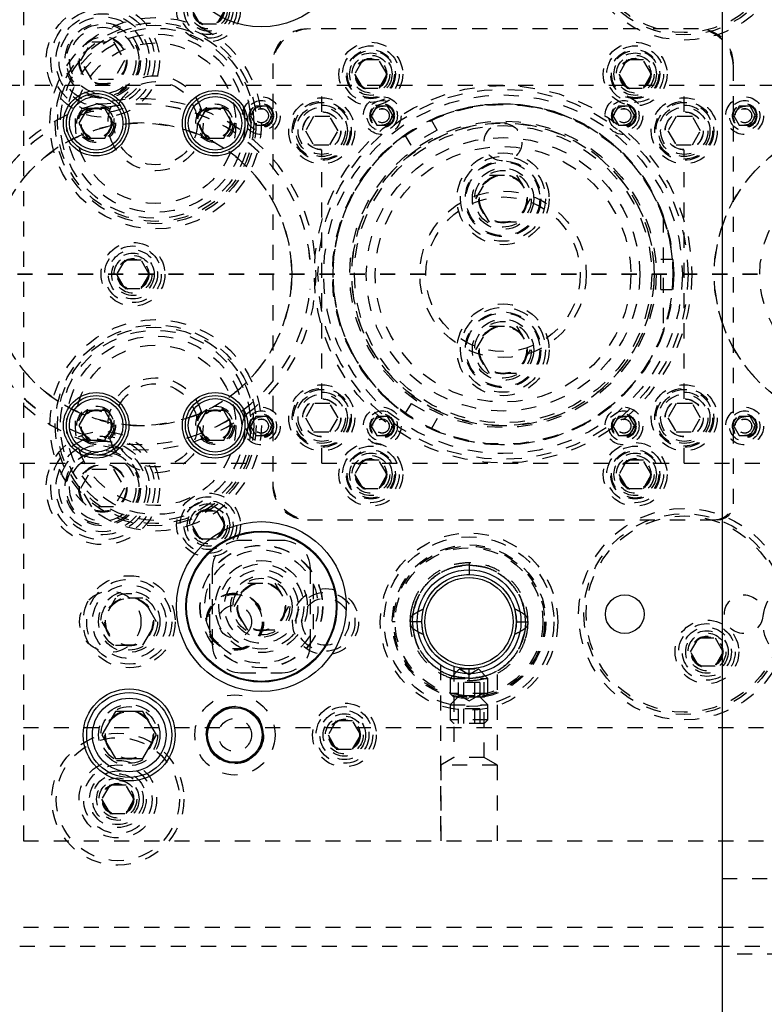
# Model space of a CAD drawing. Header units: inches. Extents: x 1772 to 2706, y -534 to -52.
# Tile 251 of 256: x 1901.68 to 1906.61, y -382.68 to -376.17. Entities that reach past the tile are written whole.
import ezdxf

# ---------------------------------------------------------------- set-up
doc = ezdxf.new("R2010")
doc.units = ezdxf.units.IN
doc.header["$LTSCALE"] = 0.5
doc.header["$MEASUREMENT"] = 0
doc.linetypes.add('HIDDEN', pattern=[0.225, 0.15, -0.075])
doc.linetypes.add('PHANTOM', pattern=[0.25, 0.125, -0.025, 0.025, -0.025, 0.025, -0.025])
doc.layers.add('SID-M-H', color=4, linetype='HIDDEN')
doc.layers.add('SID-M-S', color=105, linetype='Continuous')

msp = doc.modelspace()

# ---------------------------------------------------------------- linework, layer by layer
at = {"color": 7, "linetype": 'PHANTOM', "lineweight": 35}
msp.add_line((1931.36397, -377.85102), (1866.92985, -377.85102), dxfattribs=at)
at = {"layer": 'SID-M-H'}
for p, q in [((1901.70341, -374.10102), (1901.70341, -381.60102)), ((1902.87428, -376.19477), (1902.82015, -376.10102)), ((1903.03666, -376.10102), (1902.98253, -376.19477)), ((1902.98253, -376.19477), (1902.87428, -376.19477)), ((1906.17341, -376.22602), (1903.58341, -376.22602)), ((1902.08407, -376.43602), (1902.15624, -376.31102)), ((1902.15624, -376.31102), (1902.30058, -376.31102)), ((1902.30058, -376.31102), (1902.37274, -376.43602)), ((1902.15624, -376.56102), (1902.08407, -376.43602)), ((1902.37274, -376.43602), (1902.30058, -376.56102)), ((1903.94928, -376.43227), (1903.89515, -376.52602)), ((1904.05753, -376.43227), (1903.94928, -376.43227)), ((1904.11166, -376.52602), (1904.05753, -376.43227)), ((1905.69928, -376.43227), (1905.64515, -376.52602)), ((1905.80753, -376.43227), (1905.69928, -376.43227)), ((1905.86166, -376.52602), (1905.80753, -376.43227)), ((1903.35341, -376.45602), (1903.35341, -379.24602)), ((1906.40341, -379.37102), (1906.40341, -376.45602)), ((1902.30058, -376.56102), (1902.15624, -376.56102)), ((1903.89515, -376.52602), (1903.94928, -376.61977)), ((1904.05753, -376.61977), (1904.11166, -376.52602)), ((1905.64515, -376.52602), (1905.69928, -376.61977)), ((1905.80753, -376.61977), (1905.86166, -376.52602)), ((1918.07841, -376.60102), (1874.87841, -376.60102)), ((1903.67841, -376.77502), (1903.67841, -376.60102)), ((1903.94928, -376.61977), (1904.05753, -376.61977)), ((1905.69928, -376.61977), (1905.80753, -376.61977)), ((1906.07841, -376.77502), (1906.07841, -376.60102)), ((1903.24232, -376.73852), (1903.20624, -376.80102)), ((1903.31449, -376.73852), (1903.24232, -376.73852)), ((1903.35058, -376.80102), (1903.31449, -376.73852)), ((1904.04232, -376.73852), (1904.00624, -376.80102)), ((1904.11449, -376.73852), (1904.04232, -376.73852)), ((1904.15058, -376.80102), (1904.11449, -376.73852)), ((1905.64232, -376.73852), (1905.60624, -376.80102)), ((1905.71449, -376.73852), (1905.64232, -376.73852)), ((1905.75058, -376.80102), (1905.71449, -376.73852)), ((1906.44232, -376.73852), (1906.40624, -376.80102)), ((1906.51449, -376.73852), (1906.44232, -376.73852)), ((1906.55058, -376.80102), (1906.51449, -376.73852)), ((1902.00385, -376.82906), (1902.00401, -376.82942)), ((1903.20624, -376.80102), (1903.24232, -376.86352)), ((1903.31449, -376.86352), (1903.35058, -376.80102)), ((1903.62428, -376.80727), (1903.57015, -376.90102)), ((1903.73253, -376.80727), (1903.62428, -376.80727)), ((1903.78666, -376.90102), (1903.73253, -376.80727)), ((1904.00624, -376.80102), (1904.04232, -376.86352)), ((1904.11449, -376.86352), (1904.15058, -376.80102)), ((1904.40385, -376.82906), (1904.40401, -376.82942)), ((1904.44251, -376.89603), (1904.40474, -376.8306)), ((1905.60624, -376.80102), (1905.64232, -376.86352)), ((1905.71449, -376.86352), (1905.75058, -376.80102)), ((1906.02428, -376.80727), (1905.97015, -376.90102)), ((1906.13253, -376.80727), (1906.02428, -376.80727)), ((1906.18666, -376.90102), (1906.13253, -376.80727)), ((1906.40624, -376.80102), (1906.44232, -376.86352)), ((1906.51449, -376.86352), (1906.55058, -376.80102)), ((1903.24232, -376.86352), (1903.31449, -376.86352)), ((1903.57015, -376.90102), (1903.62428, -376.99477)), ((1903.73253, -376.99477), (1903.78666, -376.90102)), ((1904.04232, -376.86352), (1904.11449, -376.86352)), ((1904.44251, -376.89603), (1904.2693, -376.99603)), ((1905.64232, -376.86352), (1905.71449, -376.86352)), ((1905.97015, -376.90102), (1906.02428, -376.99477)), ((1906.13253, -376.99477), (1906.18666, -376.90102)), ((1906.44232, -376.86352), (1906.51449, -376.86352)), ((1901.83087, -376.92938), (1901.83064, -376.92906)), ((1902.89019, -376.9378), (1902.89035, -376.93744)), ((1904.23087, -376.92938), (1904.23064, -376.92906)), ((1904.2693, -376.99603), (1904.23153, -376.9306)), ((1905.29019, -376.9378), (1905.29035, -376.93744)), ((1903.62428, -376.99477), (1903.73253, -376.99477)), ((1903.67841, -378.67502), (1903.67841, -377.02702)), ((1906.02428, -376.99477), (1906.13253, -376.99477)), ((1906.07841, -378.67502), (1906.07841, -377.02702)), ((1903.06362, -377.03748), (1903.06339, -377.0378)), ((1905.46362, -377.03748), (1905.46339, -377.0378)), ((1904.69827, -377.35102), (1904.78834, -377.19502)), ((1904.78834, -377.19502), (1904.96847, -377.19502)), ((1904.96847, -377.19502), (1905.05854, -377.35102)), ((1904.78834, -377.50702), (1904.69827, -377.35102)), ((1905.05854, -377.35102), (1904.96847, -377.50702)), ((1905.93841, -377.47416), (1905.93841, -378.22788)), ((1904.96847, -377.50702), (1904.78834, -377.50702)), ((1903.60034, -377.75106), (1903.60073, -377.75102)), ((1903.88125, -377.75098), (1903.88164, -377.75102)), ((1905.92341, -377.75102), (1905.99895, -377.75102)), ((1905.92341, -377.95102), (1905.92341, -377.75102)), ((1906.00034, -377.75106), (1906.00073, -377.75102)), ((1906.28125, -377.75098), (1906.28164, -377.75102)), ((1902.37428, -377.75727), (1902.32015, -377.85102)), ((1902.48253, -377.75727), (1902.37428, -377.75727)), ((1902.53666, -377.85102), (1902.48253, -377.75727)), ((1902.32015, -377.85102), (1902.37428, -377.94477)), ((1902.48253, -377.94477), (1902.53666, -377.85102)), ((1902.37428, -377.94477), (1902.48253, -377.94477)), ((1903.60073, -377.95102), (1903.60034, -377.95099)), ((1903.88164, -377.95102), (1903.88125, -377.95106)), ((1905.92341, -377.95102), (1905.99895, -377.95102)), ((1906.00073, -377.95102), (1906.00034, -377.95099)), ((1906.28164, -377.95102), (1906.28125, -377.95106)), ((1904.69827, -378.35102), (1904.78834, -378.19502)), ((1904.78834, -378.19502), (1904.96847, -378.19502)), ((1904.96847, -378.19502), (1905.05854, -378.35102)), ((1904.78834, -378.50702), (1904.69827, -378.35102)), ((1905.05854, -378.35102), (1904.96847, -378.50702)), ((1904.96847, -378.50702), (1904.78834, -378.50702)), ((1903.06339, -378.66425), (1903.06362, -378.66457)), ((1905.46339, -378.66425), (1905.46362, -378.66457)), ((1903.62428, -378.70727), (1903.57015, -378.80102)), ((1903.73253, -378.70727), (1903.62428, -378.70727)), ((1903.78666, -378.80102), (1903.73253, -378.70727)), ((1904.2693, -378.70602), (1904.23153, -378.77144)), ((1904.2693, -378.70602), (1904.44251, -378.80602)), ((1906.02428, -378.70727), (1905.97015, -378.80102)), ((1906.13253, -378.70727), (1906.02428, -378.70727)), ((1906.18666, -378.80102), (1906.13253, -378.70727)), ((1901.83064, -378.77298), (1901.83087, -378.77266)), ((1902.89035, -378.76461), (1902.89019, -378.76425)), ((1903.24232, -378.79352), (1903.20624, -378.85602)), ((1903.31449, -378.79352), (1903.24232, -378.79352)), ((1903.35058, -378.85602), (1903.31449, -378.79352)), ((1904.04232, -378.79352), (1904.00624, -378.85602)), ((1904.11449, -378.79352), (1904.04232, -378.79352)), ((1904.15058, -378.85602), (1904.11449, -378.79352)), ((1904.23064, -378.77298), (1904.23087, -378.77266)), ((1905.29035, -378.76461), (1905.29019, -378.76425)), ((1905.64232, -378.79352), (1905.60624, -378.85602)), ((1905.71449, -378.79352), (1905.64232, -378.79352)), ((1905.75058, -378.85602), (1905.71449, -378.79352)), ((1906.44232, -378.79352), (1906.40624, -378.85602)), ((1906.51449, -378.79352), (1906.44232, -378.79352)), ((1906.55058, -378.85602), (1906.51449, -378.79352)), ((1903.20624, -378.85602), (1903.24232, -378.91852)), ((1903.31449, -378.91852), (1903.35058, -378.85602)), ((1903.57015, -378.80102), (1903.62428, -378.89477)), ((1903.73253, -378.89477), (1903.78666, -378.80102)), ((1904.00624, -378.85602), (1904.04232, -378.91852)), ((1904.11449, -378.91852), (1904.15058, -378.85602)), ((1904.44251, -378.80602), (1904.40474, -378.87144)), ((1905.60624, -378.85602), (1905.64232, -378.91852)), ((1905.71449, -378.91852), (1905.75058, -378.85602)), ((1905.97015, -378.80102), (1906.02428, -378.89477)), ((1906.13253, -378.89477), (1906.18666, -378.80102)), ((1906.40624, -378.85602), (1906.44232, -378.91852)), ((1906.51449, -378.91852), (1906.55058, -378.85602)), ((1902.00401, -378.87263), (1902.00385, -378.87298)), ((1903.24232, -378.91852), (1903.31449, -378.91852)), ((1903.62428, -378.89477), (1903.73253, -378.89477)), ((1904.04232, -378.91852), (1904.11449, -378.91852)), ((1904.40401, -378.87263), (1904.40385, -378.87298)), ((1905.64232, -378.91852), (1905.71449, -378.91852)), ((1906.02428, -378.89477), (1906.13253, -378.89477)), ((1906.44232, -378.91852), (1906.51449, -378.91852)), ((1903.67841, -379.10102), (1903.67841, -378.92702)), ((1906.07841, -379.10102), (1906.07841, -378.92702)), ((1874.87841, -379.10102), (1918.07841, -379.10102)), ((1903.94928, -379.08227), (1903.89515, -379.17602)), ((1904.05753, -379.08227), (1903.94928, -379.08227)), ((1904.11166, -379.17602), (1904.05753, -379.08227)), ((1905.69928, -379.08227), (1905.64515, -379.17602)), ((1905.80753, -379.08227), (1905.69928, -379.08227)), ((1905.86166, -379.17602), (1905.80753, -379.08227)), ((1902.08407, -379.26602), (1902.15624, -379.14102)), ((1902.15624, -379.14102), (1902.30058, -379.14102)), ((1902.30058, -379.14102), (1902.37274, -379.26602)), ((1903.89515, -379.17602), (1903.94928, -379.26977)), ((1904.05753, -379.26977), (1904.11166, -379.17602)), ((1905.64515, -379.17602), (1905.69928, -379.26977)), ((1905.80753, -379.26977), (1905.86166, -379.17602)), ((1902.15624, -379.39102), (1902.08407, -379.26602)), ((1902.37274, -379.26602), (1902.30058, -379.39102)), ((1903.94928, -379.26977), (1904.05753, -379.26977)), ((1905.69928, -379.26977), (1905.80753, -379.26977)), ((1902.30058, -379.39102), (1902.15624, -379.39102)), ((1902.82015, -379.51092), (1902.87428, -379.41717)), ((1902.87428, -379.41717), (1902.98253, -379.41717)), ((1902.98253, -379.41717), (1903.03666, -379.51092)), ((1902.87428, -379.60467), (1902.82015, -379.51092)), ((1903.03666, -379.51092), (1902.98253, -379.60467)), ((1903.58341, -379.47602), (1906.29841, -379.47602)), ((1902.98253, -379.60467), (1902.87428, -379.60467)), ((1903.41591, -379.61352), (1903.14091, -379.61352)), ((1904.65341, -379.76037), (1904.65341, -379.83837)), ((1902.95341, -379.80102), (1902.95341, -380.30102)), ((1903.60341, -380.30102), (1903.60341, -379.80102)), ((1904.58347, -379.84542), (1904.63643, -379.83798)), ((1904.63643, -379.83798), (1904.65619, -379.83753)), ((1902.93466, -379.90115), (1902.93466, -380.20089)), ((1903.09827, -380.05102), (1903.18834, -379.89502)), ((1903.18834, -379.89502), (1903.36847, -379.89502)), ((1903.36847, -379.89502), (1903.45854, -380.05102)), ((1903.62216, -379.90115), (1903.62216, -380.20089)), ((1904.40306, -379.96374), (1904.40306, -379.96374)), ((1902.31334, -379.99502), (1902.22327, -380.15102)), ((1902.49347, -379.99502), (1902.31334, -379.99502)), ((1902.58354, -380.15102), (1902.49347, -379.99502)), ((1903.18834, -380.20702), (1903.09827, -380.05102)), ((1903.45854, -380.05102), (1903.36847, -380.20702)), ((1904.95209, -380.05578), (1904.96507, -380.11713)), ((1902.22327, -380.15102), (1902.31334, -380.30702)), ((1902.49347, -380.30702), (1902.58354, -380.15102)), ((1904.16421, -380.15102), (1904.14521, -380.15102)), ((1904.34087, -380.15103), (1904.27845, -380.15103)), ((1904.33991, -380.15102), (1904.34024, -380.13665)), ((1904.34724, -380.21841), (1904.33991, -380.15102)), ((1904.96507, -380.11713), (1904.96681, -380.15896)), ((1904.96595, -380.15102), (1905.02837, -380.15101)), ((1905.16161, -380.15102), (1905.16161, -380.15102)), ((1905.21591, -380.15102), (1905.21591, -380.15102)), ((1903.36847, -380.20702), (1903.18834, -380.20702)), ((1904.35307, -380.24089), (1904.34724, -380.21841)), ((1906.12015, -380.35102), (1906.17428, -380.25727)), ((1906.17428, -380.25727), (1906.28253, -380.25727)), ((1906.28253, -380.25727), (1906.33666, -380.35102)), ((1902.31334, -380.30702), (1902.49347, -380.30702)), ((1906.17428, -380.44477), (1906.12015, -380.35102)), ((1906.33666, -380.35102), (1906.28253, -380.44477)), ((1903.14091, -380.48852), (1903.41591, -380.48852)), ((1904.46541, -380.43881), (1904.46541, -381.60102)), ((1904.59091, -380.46352), (1904.52841, -380.52602)), ((1904.55291, -380.44721), (1904.55291, -381.05079)), ((1904.59091, -380.46352), (1904.71591, -380.46352)), ((1904.59091, -380.46352), (1904.65341, -380.49961)), ((1904.70094, -380.4609), (1904.64023, -380.46424)), ((1904.65341, -380.49961), (1904.71591, -380.46352)), ((1904.65341, -380.54167), (1904.65341, -380.46367)), ((1904.77841, -380.52602), (1904.71591, -380.46352)), ((1904.75391, -381.05079), (1904.75391, -380.4473)), ((1904.84141, -381.60102), (1904.84141, -380.43881)), ((1906.28253, -380.44477), (1906.17428, -380.44477)), ((1904.52841, -380.52602), (1904.77841, -380.52602)), ((1904.52841, -380.52602), (1904.52841, -380.62652)), ((1904.72558, -380.5526), (1904.58124, -380.5526)), ((1904.58124, -380.5526), (1904.58124, -380.65102)), ((1904.61732, -380.5526), (1904.61732, -380.65102)), ((1904.68949, -380.5526), (1904.68949, -380.65102)), ((1904.72558, -380.5526), (1904.72558, -380.65102)), ((1904.77841, -380.62652), (1904.77841, -380.52602)), ((1904.77841, -380.62652), (1904.52841, -380.62652)), ((1904.52841, -380.62652), (1904.55291, -380.65102)), ((1904.59091, -380.63852), (1904.52841, -380.70102)), ((1904.75391, -380.65102), (1904.55291, -380.65102)), ((1904.59091, -380.63852), (1904.71591, -380.63852)), ((1904.59091, -380.63852), (1904.65341, -380.67461)), ((1904.65341, -380.67461), (1904.71591, -380.63852)), ((1904.77841, -380.70102), (1904.71591, -380.63852)), ((1904.75391, -380.65102), (1904.77841, -380.62652)), ((1904.52841, -380.70102), (1904.77841, -380.70102)), ((1904.52841, -380.70102), (1904.52841, -380.80152)), ((1904.72558, -380.7276), (1904.58124, -380.7276)), ((1904.58124, -380.7276), (1904.58124, -380.82602)), ((1904.61732, -380.7276), (1904.61732, -380.82602)), ((1904.68949, -380.7276), (1904.68949, -380.82602)), ((1904.72558, -380.7276), (1904.72558, -380.82602)), ((1904.77841, -380.80152), (1904.77841, -380.70102)), ((1903.77428, -380.80727), (1903.72015, -380.90102)), ((1903.88253, -380.80727), (1903.77428, -380.80727)), ((1903.93666, -380.90102), (1903.88253, -380.80727)), ((1904.77841, -380.80152), (1904.52841, -380.80152)), ((1904.52841, -380.80152), (1904.55291, -380.82602)), ((1904.75391, -380.82602), (1904.77841, -380.80152)), ((1901.70341, -380.85102), (1918.07841, -380.85102)), ((1904.75391, -380.82602), (1904.55291, -380.82602)), ((1903.72015, -380.90102), (1903.77428, -380.99477)), ((1903.88253, -380.99477), (1903.93666, -380.90102)), ((1903.77428, -380.99477), (1903.88253, -380.99477)), ((1904.55291, -381.05079), (1904.46591, -381.10102)), ((1904.75391, -381.05079), (1904.55291, -381.05079)), ((1904.84091, -381.10102), (1904.75391, -381.05079)), ((1904.84091, -381.10102), (1904.46591, -381.10102)), ((1904.46591, -381.10102), (1904.46591, -381.60102)), ((1904.84091, -381.60102), (1904.84091, -381.10102)), ((1902.27428, -381.23227), (1902.22015, -381.32602)), ((1902.38253, -381.23227), (1902.27428, -381.23227)), ((1902.43666, -381.32602), (1902.38253, -381.23227)), ((1902.22015, -381.32602), (1902.27428, -381.41977)), ((1902.38253, -381.41977), (1902.43666, -381.32602)), ((1902.27428, -381.41977), (1902.38253, -381.41977)), ((1901.70341, -381.60102), (1918.07841, -381.60102)), ((1906.32841, -381.85102), (1908.32841, -381.85102)), ((1906.80341, -382.17602), (1900.02841, -382.17602)), ((1907.17841, -382.30102), (1882.12841, -382.30102)), ((1908.32841, -382.35102), (1906.32841, -382.35102))]:
    msp.add_line(p, q, dxfattribs=at)
for centre, radius in [((1906.07841, -375.60102), 0.7), ((1906.07841, -375.60102), 0.665), ((1906.07841, -375.60102), 0.65), ((1902.92841, -376.10102), 0.211), ((1902.92841, -376.10102), 0.1875), ((1902.92841, -376.10102), 0.1625), ((1902.92841, -376.10102), 0.1405), ((1902.92841, -376.10102), 0.125), ((1902.92841, -376.10102), 0.10497), ((1902.92841, -376.10102), 0.1047), ((1902.92841, -376.10102), 0.10418), ((1902.92841, -376.10102), 0.1005), ((1902.22841, -376.43602), 0.375), ((1902.22841, -376.43602), 0.34375), ((1902.57841, -376.85102), 0.7), ((1902.57841, -376.85102), 0.665), ((1902.22841, -376.43602), 0.31), ((1902.22841, -376.43602), 0.28906), ((1902.22841, -376.43602), 0.25), ((1902.57841, -376.85102), 0.65), ((1902.57841, -376.85102), 0.62992), ((1902.22841, -376.43602), 0.24), ((1902.22841, -376.43602), 0.22), ((1902.57841, -376.85102), 0.59055), ((1902.22841, -376.43602), 0.16), ((1902.22841, -376.43602), 0.155), ((1904.00341, -376.52602), 0.211), ((1905.75341, -376.52602), 0.211), ((1902.57841, -376.85102), 0.5315), ((1904.00341, -376.52602), 0.1875), ((1904.00341, -376.52602), 0.1625), ((1904.00341, -376.52602), 0.15625), ((1905.75341, -376.52602), 0.1875), ((1905.75341, -376.52602), 0.1625), ((1905.75341, -376.52602), 0.15625), ((1904.00341, -376.52602), 0.1405), ((1904.00341, -376.52602), 0.125), ((1904.00341, -376.52602), 0.10497), ((1904.00341, -376.52602), 0.1047), ((1904.00341, -376.52602), 0.10418), ((1904.00341, -376.52602), 0.1005), ((1905.75341, -376.52602), 0.1405), ((1905.75341, -376.52602), 0.125), ((1905.75341, -376.52602), 0.10497), ((1905.75341, -376.52602), 0.1047), ((1905.75341, -376.52602), 0.10418), ((1905.75341, -376.52602), 0.1005), ((1902.57841, -376.85102), 0.31496), ((1902.57841, -376.85102), 0.27559), ((1904.87841, -377.85102), 1.25), ((1904.87841, -377.85102), 1.225), ((1903.27841, -376.80102), 0.125), ((1903.27841, -376.80102), 0.1005), ((1903.67841, -376.90102), 0.21875), ((1903.67841, -376.90102), 0.1953), ((1904.87841, -377.85102), 1.1875), ((1904.07841, -376.80102), 0.125), ((1904.07841, -376.80102), 0.1005), ((1905.67841, -376.80102), 0.125), ((1905.67841, -376.80102), 0.1005), ((1906.07841, -376.90102), 0.21875), ((1906.07841, -376.90102), 0.1953), ((1906.47841, -376.80102), 0.125), ((1906.47841, -376.80102), 0.1005), ((1902.18471, -376.85102), 0.12795), ((1902.18471, -376.85102), 0.11811), ((1902.18471, -376.85102), 0.10289), ((1902.18471, -376.85102), 0.10262), ((1902.18471, -376.85102), 0.1021), ((1902.18471, -376.85102), 0.09843), ((1902.97211, -376.85102), 0.12795), ((1902.97211, -376.85102), 0.11811), ((1902.97211, -376.85102), 0.10289), ((1902.97211, -376.85102), 0.10262), ((1902.97211, -376.85102), 0.1021), ((1902.97211, -376.85102), 0.09843), ((1903.27841, -376.80102), 0.08068), ((1903.27841, -376.80102), 0.08006), ((1903.27841, -376.80102), 0.07603), ((1903.27841, -376.80102), 0.0625), ((1903.27841, -376.80102), 0.047), ((1903.27841, -376.80102), 0.0465), ((1903.67841, -376.90102), 0.1875), ((1903.67841, -376.90102), 0.17), ((1903.67841, -376.90102), 0.15625), ((1903.67841, -376.90102), 0.126), ((1904.87841, -377.85102), 1.13), ((1904.87841, -377.85102), 1.127), ((1904.87841, -377.85102), 1.1264), ((1904.87841, -377.85102), 1.125), ((1904.07841, -376.80102), 0.08068), ((1904.07841, -376.80102), 0.08006), ((1904.07841, -376.80102), 0.07603), ((1904.07841, -376.80102), 0.0625), ((1904.07841, -376.80102), 0.047), ((1904.07841, -376.80102), 0.0465), ((1905.67841, -376.80102), 0.08068), ((1905.67841, -376.80102), 0.08006), ((1905.67841, -376.80102), 0.07603), ((1905.67841, -376.80102), 0.0625), ((1905.67841, -376.80102), 0.047), ((1905.67841, -376.80102), 0.0465), ((1906.07841, -376.90102), 0.1875), ((1906.07841, -376.90102), 0.17), ((1906.07841, -376.90102), 0.15625), ((1906.07841, -376.90102), 0.126), ((1906.47841, -376.80102), 0.08068), ((1906.47841, -376.80102), 0.08006), ((1906.47841, -376.80102), 0.07603), ((1906.47841, -376.80102), 0.0625), ((1906.47841, -376.80102), 0.047), ((1906.47841, -376.80102), 0.0465), ((1903.67841, -376.90102), 0.125), ((1904.87841, -377.85102), 1.015), ((1906.07841, -376.90102), 0.125), ((1902.47841, -377.85102), 1.00177), ((1904.87841, -377.85102), 1.00177), ((1904.87841, -377.85102), 0.98425), ((1904.87841, -376.97602), 0.125), ((1907.27841, -377.85102), 1.00177), ((1904.87841, -377.85102), 0.90551), ((1904.87841, -377.85102), 0.84646), ((1904.87841, -377.35102), 0.3045), ((1904.87841, -377.35102), 0.28125), ((1904.87841, -377.35102), 0.25), ((1904.87841, -377.35102), 0.24375), ((1904.87841, -377.35102), 0.203), ((1904.87841, -377.35102), 0.1875), ((1907.27841, -377.85102), 0.7), ((1904.87841, -377.35102), 0.16072), ((1904.87841, -377.35102), 0.16045), ((1904.87841, -377.35102), 0.15993), ((1904.87841, -377.35102), 0.15625), ((1904.87841, -377.85102), 0.55118), ((1904.87841, -377.85102), 0.51181), ((1902.42841, -377.85102), 0.211), ((1902.42841, -377.85102), 0.1875), ((1902.42841, -377.85102), 0.1625), ((1902.42841, -377.85102), 0.1405), ((1902.42841, -377.85102), 0.125), ((1902.42841, -377.85102), 0.10497), ((1902.42841, -377.85102), 0.1047), ((1902.42841, -377.85102), 0.10418), ((1902.42841, -377.85102), 0.1005), ((1904.87841, -378.35102), 0.3045), ((1904.87841, -378.35102), 0.28125), ((1904.87841, -378.35102), 0.25), ((1904.87841, -378.35102), 0.24375), ((1902.57841, -378.85102), 0.7), ((1902.57841, -378.85102), 0.665), ((1902.57841, -378.85102), 0.65), ((1904.87841, -378.35102), 0.203), ((1904.87841, -378.35102), 0.1875), ((1904.87841, -378.35102), 0.16072), ((1904.87841, -378.35102), 0.16045), ((1904.87841, -378.35102), 0.15993), ((1904.87841, -378.35102), 0.15625), ((1902.57841, -378.85102), 0.62992), ((1902.57841, -378.85102), 0.59055), ((1902.57841, -378.85102), 0.5315), ((1902.57841, -378.85102), 0.31496), ((1902.57841, -378.85102), 0.27559), ((1903.67841, -378.80102), 0.21875), ((1906.07841, -378.80102), 0.21875), ((1903.67841, -378.80102), 0.1953), ((1903.67841, -378.80102), 0.1875), ((1903.67841, -378.80102), 0.17), ((1903.67841, -378.80102), 0.15625), ((1906.07841, -378.80102), 0.1953), ((1906.07841, -378.80102), 0.1875), ((1906.07841, -378.80102), 0.17), ((1906.07841, -378.80102), 0.15625), ((1902.18471, -378.85102), 0.12795), ((1902.97211, -378.85102), 0.12795), ((1903.67841, -378.80102), 0.126), ((1903.67841, -378.80102), 0.125), ((1906.07841, -378.80102), 0.126), ((1906.07841, -378.80102), 0.125), ((1902.18471, -378.85102), 0.11811), ((1902.18471, -378.85102), 0.10289), ((1902.18471, -378.85102), 0.10262), ((1902.18471, -378.85102), 0.1021), ((1902.18471, -378.85102), 0.09843), ((1902.97211, -378.85102), 0.11811), ((1902.97211, -378.85102), 0.10289), ((1902.97211, -378.85102), 0.10262), ((1902.97211, -378.85102), 0.1021), ((1902.97211, -378.85102), 0.09843), ((1903.27841, -378.85602), 0.125), ((1903.27841, -378.85602), 0.1005), ((1903.27841, -378.85602), 0.08068), ((1903.27841, -378.85602), 0.08006), ((1903.27841, -378.85602), 0.07603), ((1903.27841, -378.85602), 0.0625), ((1904.07841, -378.85602), 0.125), ((1904.07841, -378.85602), 0.1005), ((1904.07841, -378.85602), 0.08068), ((1904.07841, -378.85602), 0.08006), ((1904.07841, -378.85602), 0.07603), ((1904.07841, -378.85602), 0.0625), ((1905.67841, -378.85602), 0.125), ((1905.67841, -378.85602), 0.1005), ((1905.67841, -378.85602), 0.08068), ((1905.67841, -378.85602), 0.08006), ((1905.67841, -378.85602), 0.07603), ((1905.67841, -378.85602), 0.0625), ((1906.47841, -378.85602), 0.125), ((1906.47841, -378.85602), 0.1005), ((1906.47841, -378.85602), 0.08068), ((1906.47841, -378.85602), 0.08006), ((1906.47841, -378.85602), 0.07603), ((1906.47841, -378.85602), 0.0625), ((1903.27841, -378.85602), 0.047), ((1903.27841, -378.85602), 0.0465), ((1904.07841, -378.85602), 0.047), ((1904.07841, -378.85602), 0.0465), ((1905.67841, -378.85602), 0.047), ((1905.67841, -378.85602), 0.0465), ((1906.47841, -378.85602), 0.047), ((1906.47841, -378.85602), 0.0465), ((1902.22841, -379.26602), 0.375), ((1902.22841, -379.26602), 0.34375), ((1902.22841, -379.26602), 0.31), ((1902.22841, -379.26602), 0.28906), ((1904.00341, -379.17602), 0.211), ((1904.00341, -379.17602), 0.1875), ((1905.75341, -379.17602), 0.211), ((1905.75341, -379.17602), 0.1875), ((1902.22841, -379.26602), 0.25), ((1902.22841, -379.26602), 0.24), ((1902.22841, -379.26602), 0.22), ((1904.00341, -379.17602), 0.1625), ((1904.00341, -379.17602), 0.15625), ((1904.00341, -379.17602), 0.1405), ((1904.00341, -379.17602), 0.125), ((1905.75341, -379.17602), 0.1625), ((1905.75341, -379.17602), 0.15625), ((1905.75341, -379.17602), 0.1405), ((1905.75341, -379.17602), 0.125), ((1902.22841, -379.26602), 0.16), ((1902.22841, -379.26602), 0.155), ((1904.00341, -379.17602), 0.10497), ((1904.00341, -379.17602), 0.1047), ((1904.00341, -379.17602), 0.10418), ((1904.00341, -379.17602), 0.1005), ((1905.75341, -379.17602), 0.10497), ((1905.75341, -379.17602), 0.1047), ((1905.75341, -379.17602), 0.10418), ((1905.75341, -379.17602), 0.1005), ((1902.92841, -379.51092), 0.211), ((1902.92841, -379.51092), 0.1875), ((1902.92841, -379.51092), 0.1625), ((1902.92841, -379.51092), 0.1405), ((1902.92841, -379.51092), 0.125), ((1902.92841, -379.51092), 0.10497), ((1902.92841, -379.51092), 0.1047), ((1902.92841, -379.51092), 0.10418), ((1902.92841, -379.51092), 0.1005), ((1906.07841, -380.10102), 0.7), ((1906.07841, -380.10102), 0.665), ((1906.07841, -380.10102), 0.65), ((1904.65341, -380.15102), 0.5875), ((1904.65341, -380.15102), 0.5625), ((1904.65341, -380.15102), 0.5082), ((1903.27841, -380.05102), 0.40625), ((1903.27841, -380.05102), 0.405), ((1903.27841, -380.05102), 0.375), ((1904.65341, -380.15102), 0.5), ((1904.65341, -380.15102), 0.4892), ((1903.27841, -380.05102), 0.3045), ((1903.27841, -380.05102), 0.28125), ((1903.27841, -380.05102), 0.24375), ((1902.40341, -380.15102), 0.3045), ((1902.40341, -380.15102), 0.28125), ((1903.27841, -380.05102), 0.203), ((1903.27841, -380.05102), 0.1875), ((1903.27841, -380.05102), 0.16072), ((1903.27841, -380.05102), 0.16045), ((1903.27841, -380.05102), 0.15993), ((1903.27841, -380.05102), 0.15625), ((1904.65341, -380.15102), 0.29167), ((1906.90341, -380.15102), 0.3045), ((1902.27841, -380.15102), 0.203), ((1902.40341, -380.15102), 0.24375), ((1902.40341, -380.15102), 0.203), ((1902.40341, -380.15102), 0.1875), ((1903.10341, -380.15102), 0.19), ((1903.10341, -380.15102), 0.1875), ((1903.70341, -380.15102), 0.21875), ((1903.70341, -380.15102), 0.195), ((1902.40341, -380.15102), 0.16072), ((1902.40341, -380.15102), 0.16045), ((1902.40341, -380.15102), 0.15993), ((1902.40341, -380.15102), 0.15625), ((1903.10341, -380.15102), 0.1805), ((1903.70341, -380.15102), 0.15625), ((1906.47211, -380.10102), 0.12795), ((1903.10341, -380.15102), 0.1095), ((1906.22841, -380.35102), 0.211), ((1906.22841, -380.35102), 0.1875), ((1906.22841, -380.35102), 0.1625), ((1906.22841, -380.35102), 0.1405), ((1906.22841, -380.35102), 0.125), ((1906.22841, -380.35102), 0.10497), ((1906.22841, -380.35102), 0.1047), ((1906.22841, -380.35102), 0.10418), ((1906.22841, -380.35102), 0.1005), ((1903.10341, -380.90102), 0.26565), ((1902.40341, -380.90102), 0.203), ((1902.40341, -380.90102), 0.1875), ((1902.40341, -380.90102), 0.16072), ((1902.40341, -380.90102), 0.16045), ((1902.40341, -380.90102), 0.15993), ((1902.40341, -380.90102), 0.15625), ((1903.10341, -380.90102), 0.19), ((1903.82841, -380.90102), 0.211), ((1903.82841, -380.90102), 0.1875), ((1903.82841, -380.90102), 0.1625), ((1903.10341, -380.90102), 0.1095), ((1903.82841, -380.90102), 0.1405), ((1903.82841, -380.90102), 0.125), ((1903.82841, -380.90102), 0.10497), ((1903.82841, -380.90102), 0.1047), ((1903.82841, -380.90102), 0.10418), ((1903.82841, -380.90102), 0.1005), ((1902.32841, -381.32602), 0.4375), ((1902.32841, -381.32602), 0.4075), ((1902.32841, -381.32602), 0.25687), ((1902.32841, -381.32602), 0.22687), ((1902.32841, -381.32602), 0.1875), ((1902.32841, -381.32602), 0.16781), ((1902.32841, -381.32602), 0.1405), ((1902.32841, -381.32602), 0.125), ((1902.32841, -381.32602), 0.10497), ((1902.32841, -381.32602), 0.1047), ((1902.32841, -381.32602), 0.10418), ((1902.32841, -381.32602), 0.1005)]:
    msp.add_circle(centre, radius, dxfattribs=at)
for centre, radius, start, end in [((1903.60341, -376.47602), 0.25, 90, 180), ((1903.58341, -376.45602), 0.23, 90, 180), ((1906.15341, -376.47602), 0.25, 0, 90), ((1906.17341, -376.45602), 0.23, 0, 90), ((1902.47841, -377.85102), 1.1625, 228.189685, 131.810315), ((1902.47841, -377.85102), 1.12677, 5.091649, 114.908351), ((1902.47841, -377.85102), 1.12638, 5.091649, 114.908351), ((1904.87841, -377.85102), 1.12677, 5.091649, 114.908351), ((1904.87841, -377.85102), 1.12638, 5.091649, 114.908351), ((1902.47841, -377.85102), 1.00217, 65.728987, 174.271013), ((1904.87841, -377.85102), 1.00217, 65.728987, 174.271013), ((1907.27841, -377.85102), 1.00217, 65.728987, 174.271013), ((1902.47841, -377.85102), 1.12677, 125.091649, 234.908351), ((1902.47841, -377.85102), 1.12638, 125.091649, 234.908351), ((1904.87841, -377.85102), 1.12677, 125.091649, 234.908351), ((1904.87841, -377.85102), 1.12638, 125.091649, 234.908351), ((1902.47841, -377.85102), 1.00217, 305.728987, 54.271013), ((1904.87841, -377.85102), 1.00217, 305.728987, 54.271013), ((1905.92841, -377.47589), 0.015, 311.810315, 68.136579), ((1902.47841, -377.85102), 1.00217, 185.728987, 294.271013), ((1902.47841, -377.85102), 1.12677, 245.091649, 354.908351), ((1902.47841, -377.85102), 1.12638, 245.091649, 354.908351), ((1904.87841, -377.85102), 1.00217, 185.728987, 294.271013), ((1904.87841, -377.85102), 1.12677, 245.091649, 354.908351), ((1904.87841, -377.85102), 1.12638, 245.091649, 354.908351), ((1907.27841, -377.85102), 1.00217, 185.728987, 294.271013), ((1905.92841, -378.22615), 0.015, 291.863421, 48.189685), ((1903.60341, -379.22602), 0.25, 180, 270), ((1903.58341, -379.24602), 0.23, 180, 270), ((1906.27841, -379.35102), 0.125, 270, 0), ((1906.29841, -379.37102), 0.105, 270, 0), ((1903.14091, -379.80102), 0.1875, 90, 180), ((1903.41591, -379.80102), 0.1875, 0, 90), ((1903.14091, -380.30102), 0.1875, 180, 270), ((1903.41591, -380.30102), 0.1875, 270, 0)]:
    msp.add_arc(centre, radius, start, end, dxfattribs=at)
for points, knots in [([(1904.65341, -379.76037), (1904.61979, -379.76294), (1904.55564, -379.76784), (1904.46977, -379.80282), (1904.40134, -379.8492), (1904.35013, -379.90194), (1904.31392, -379.95487), (1904.29023, -380.00429), (1904.27544, -380.04917), (1904.26656, -380.09391), (1904.26211, -380.12767), (1904.26332, -380.14765), (1904.26352, -380.1509)], [0, 0, 0, 0, 0.1642843, 0.3135734, 0.4477904, 0.5670794, 0.671348, 0.760539, 0.8346981, 0.9020185, 0.9840237, 1, 1, 1, 1]), ([(1905.04328, -380.15076), (1905.04289, -380.13416), (1905.04195, -380.09434), (1905.02688, -380.02936), (1904.99548, -379.95618), (1904.94293, -379.88343), (1904.86746, -379.81897), (1904.76832, -379.77065), (1904.69279, -379.7639), (1904.65341, -379.76037)], [0, 0, 0, 0, 0.0812569, 0.1949579, 0.3243989, 0.4696984, 0.6307018, 0.8074564, 1, 1, 1, 1]), ([(1904.65341, -379.77593), (1904.61677, -379.77913), (1904.54351, -379.78552), (1904.44267, -379.83442), (1904.35601, -379.91289), (1904.29133, -380.02141), (1904.28274, -380.10782), (1904.27845, -380.15103)], [0, 0, 0, 0, 0.1867859, 0.3735113, 0.5602438, 0.7800974, 1, 1, 1, 1]), ([(1904.27845, -380.15101), (1904.28154, -380.11439), (1904.28772, -380.04111), (1904.33707, -379.9405), (1904.41502, -379.85336), (1904.52384, -379.78899), (1904.61022, -379.78028), (1904.65341, -379.77593)], [0, 0, 0, 0, 0.1866588, 0.3734284, 0.5601675, 0.7800825, 1, 1, 1, 1]), ([(1904.28093, -380.10737), (1904.28756, -380.07403), (1904.30084, -380.00731), (1904.35374, -379.91838), (1904.43085, -379.8425), (1904.53345, -379.78711), (1904.61342, -379.77966), (1904.65341, -379.77593)], [0, 0, 0, 0, 0.1866411, 0.3734192, 0.5601372, 0.7800682, 1, 1, 1, 1]), ([(1904.65341, -379.77593), (1904.61949, -379.77868), (1904.55167, -379.78417), (1904.45709, -379.82617), (1904.37309, -379.89428), (1904.30588, -379.9895), (1904.28931, -380.06808), (1904.28102, -380.10737)], [0, 0, 0, 0, 0.1867762, 0.3735154, 0.5602057, 0.7801315, 1, 1, 1, 1]), ([(1905.02837, -380.15101), (1905.02528, -380.11439), (1905.0191, -380.04111), (1904.96975, -379.9405), (1904.89179, -379.85336), (1904.78298, -379.78899), (1904.6966, -379.78028), (1904.65341, -379.77593)], [0, 0, 0, 0, 0.1866588, 0.3734284, 0.5601675, 0.7800825, 1, 1, 1, 1]), ([(1905.02589, -380.10737), (1905.01925, -380.07403), (1905.00597, -380.00731), (1904.95308, -379.91838), (1904.87596, -379.8425), (1904.77336, -379.78711), (1904.69339, -379.77966), (1904.65341, -379.77593)], [0, 0, 0, 0, 0.1866411, 0.3734192, 0.5601372, 0.7800682, 1, 1, 1, 1]), ([(1904.65341, -379.77593), (1904.68732, -379.77868), (1904.75515, -379.78417), (1904.84972, -379.82617), (1904.93373, -379.89428), (1905.00093, -379.9895), (1905.01751, -380.06808), (1905.02579, -380.10737)], [0, 0, 0, 0, 0.1867762, 0.3735154, 0.5602057, 0.7801315, 1, 1, 1, 1]), ([(1904.65341, -379.77593), (1904.69004, -379.77913), (1904.7633, -379.78552), (1904.86414, -379.83442), (1904.95081, -379.91289), (1905.01549, -380.02141), (1905.02407, -380.10782), (1905.02837, -380.15103)], [0, 0, 0, 0, 0.1867859, 0.3735113, 0.5602438, 0.7800974, 1, 1, 1, 1]), ([(1904.27835, -380.0434), (1904.27751, -380.04586), (1904.27224, -380.06132), (1904.26677, -380.09402), (1904.26205, -380.12766), (1904.26331, -380.14764), (1904.26351, -380.1509)], [0, 0, 0, 0, 0.0713569, 0.449441, 0.910068, 1, 1, 1, 1]), ([(1904.28087, -380.10736), (1904.29354, -380.09861), (1904.31617, -380.08297), (1904.34127, -380.07175), (1904.35231, -380.06681)], [0, 0, 0, 0, 0.559993, 1, 1, 1, 1]), ([(1905.02595, -380.10736), (1905.01328, -380.09861), (1904.99065, -380.08297), (1904.96555, -380.07175), (1904.9545, -380.06681)], [0, 0, 0, 0, 0.559993, 1, 1, 1, 1]), ([(1904.26276, -380.15102), (1904.2635, -380.14167), (1904.26483, -380.12501), (1904.27598, -380.11275), (1904.28087, -380.10736)], [0, 0, 0, 0, 0.5612126, 1, 1, 1, 1]), ([(1904.26276, -380.15102), (1904.2635, -380.16037), (1904.26483, -380.17703), (1904.27598, -380.1893), (1904.28087, -380.19468)], [0, 0, 0, 0, 0.5612126, 1, 1, 1, 1]), ([(1904.27845, -380.15101), (1904.27597, -380.15101), (1904.27102, -380.15101), (1904.26471, -380.15101), (1904.26358, -380.15101), (1904.26289, -380.15101)], [0, 0, 0, 0, 0.2808789, 0.5625042, 1, 1, 1, 1]), ([(1904.26353, -380.15129), (1904.26393, -380.16788), (1904.26487, -380.20771), (1904.27993, -380.27269), (1904.31133, -380.34586), (1904.36388, -380.41862), (1904.43935, -380.48307), (1904.5385, -380.53139), (1904.61403, -380.53815), (1904.65341, -380.54167)], [0, 0, 0, 0, 0.0812569, 0.1949579, 0.3243989, 0.4696984, 0.6307018, 0.8074564, 1, 1, 1, 1]), ([(1904.65341, -380.52611), (1904.61677, -380.52292), (1904.54351, -380.51652), (1904.44267, -380.46763), (1904.35601, -380.38915), (1904.29133, -380.28063), (1904.28274, -380.19422), (1904.27845, -380.15101)], [0, 0, 0, 0, 0.1867859, 0.3735113, 0.5602438, 0.7800974, 1, 1, 1, 1]), ([(1904.27845, -380.15103), (1904.28154, -380.18766), (1904.28772, -380.26093), (1904.33707, -380.36154), (1904.41502, -380.44868), (1904.52384, -380.51306), (1904.61022, -380.52176), (1904.65341, -380.52611)], [0, 0, 0, 0, 0.1866588, 0.3734284, 0.5601675, 0.7800825, 1, 1, 1, 1]), ([(1904.65341, -380.52611), (1904.69004, -380.52292), (1904.7633, -380.51652), (1904.86414, -380.46763), (1904.95081, -380.38915), (1905.01549, -380.28063), (1905.02407, -380.19422), (1905.02837, -380.15101)], [0, 0, 0, 0, 0.1867859, 0.3735113, 0.5602438, 0.7800974, 1, 1, 1, 1]), ([(1905.02837, -380.15103), (1905.02528, -380.18766), (1905.0191, -380.26093), (1904.96975, -380.36154), (1904.89179, -380.44868), (1904.78298, -380.51306), (1904.6966, -380.52176), (1904.65341, -380.52611)], [0, 0, 0, 0, 0.1866588, 0.3734284, 0.5601675, 0.7800825, 1, 1, 1, 1]), ([(1904.65341, -380.54167), (1904.68702, -380.5391), (1904.75118, -380.5342), (1904.83704, -380.49922), (1904.90548, -380.45285), (1904.95668, -380.4001), (1904.99289, -380.34717), (1905.01658, -380.29775), (1905.03137, -380.25288), (1905.04025, -380.20813), (1905.0447, -380.17438), (1905.04349, -380.1544), (1905.0433, -380.15114)], [0, 0, 0, 0, 0.16428431, 0.31357341, 0.44779043, 0.56707943, 0.67134801, 0.76053896, 0.83469807, 0.90201851, 0.98402371, 1, 1, 1, 1]), ([(1905.04406, -380.15102), (1905.04331, -380.14167), (1905.04198, -380.12501), (1905.03084, -380.11275), (1905.02595, -380.10736)], [0, 0, 0, 0, 0.5612126, 1, 1, 1, 1]), ([(1905.04406, -380.15102), (1905.04331, -380.16037), (1905.04198, -380.17703), (1905.03084, -380.1893), (1905.02595, -380.19468)], [0, 0, 0, 0, 0.5612126, 1, 1, 1, 1]), ([(1905.02837, -380.15103), (1905.03084, -380.15103), (1905.0358, -380.15103), (1905.0421, -380.15103), (1905.04323, -380.15103), (1905.04392, -380.15103)], [0, 0, 0, 0, 0.2808789, 0.5625042, 1, 1, 1, 1]), ([(1905.02847, -380.25864), (1905.0293, -380.25619), (1905.03457, -380.24072), (1905.04004, -380.20802), (1905.04477, -380.17438), (1905.04351, -380.1544), (1905.0433, -380.15114)], [0, 0, 0, 0, 0.0713569, 0.449441, 0.910068, 1, 1, 1, 1]), ([(1904.28087, -380.19468), (1904.29354, -380.20344), (1904.31617, -380.21908), (1904.34127, -380.23029), (1904.35231, -380.23523)], [0, 0, 0, 0, 0.559993, 1, 1, 1, 1]), ([(1904.28093, -380.19467), (1904.28756, -380.22802), (1904.30084, -380.29473), (1904.35374, -380.38366), (1904.43085, -380.45955), (1904.53345, -380.51493), (1904.61342, -380.52239), (1904.65341, -380.52611)], [0, 0, 0, 0, 0.1866411, 0.3734192, 0.5601372, 0.7800682, 1, 1, 1, 1]), ([(1904.65341, -380.52611), (1904.61949, -380.52337), (1904.55167, -380.51788), (1904.45709, -380.47587), (1904.37309, -380.40776), (1904.30588, -380.31255), (1904.28931, -380.23396), (1904.28102, -380.19467)], [0, 0, 0, 0, 0.1867762, 0.3735154, 0.5602057, 0.7801315, 1, 1, 1, 1]), ([(1904.65341, -380.52611), (1904.68732, -380.52337), (1904.75515, -380.51788), (1904.84972, -380.47587), (1904.93373, -380.40776), (1905.00093, -380.31255), (1905.01751, -380.23396), (1905.02579, -380.19467)], [0, 0, 0, 0, 0.1867762, 0.3735154, 0.5602057, 0.7801315, 1, 1, 1, 1]), ([(1905.02589, -380.19467), (1905.01925, -380.22802), (1905.00597, -380.29473), (1904.95308, -380.38366), (1904.87596, -380.45955), (1904.77336, -380.51493), (1904.69339, -380.52239), (1904.65341, -380.52611)], [0, 0, 0, 0, 0.1866411, 0.3734192, 0.5601372, 0.7800682, 1, 1, 1, 1]), ([(1905.02595, -380.19468), (1905.01328, -380.20344), (1904.99065, -380.21908), (1904.96555, -380.23029), (1904.9545, -380.23523)], [0, 0, 0, 0, 0.559993, 1, 1, 1, 1])]:
    msp.add_open_spline(points, degree=3, knots=knots, dxfattribs=at)
at = {"layer": 'SID-M-S'}
for p, q in [((1906.32841, -368.35102), (1906.32841, -387.35102)), ((1902.12788, -376.7526), (1902.07105, -376.85102)), ((1902.24153, -376.7526), (1902.12788, -376.7526)), ((1902.29836, -376.85102), (1902.24153, -376.7526)), ((1902.91528, -376.7526), (1902.85846, -376.85102)), ((1903.02893, -376.7526), (1902.91528, -376.7526)), ((1903.08576, -376.85102), (1903.02893, -376.7526)), ((1902.07105, -376.85102), (1902.12788, -376.94945)), ((1902.24153, -376.94945), (1902.29836, -376.85102)), ((1902.85846, -376.85102), (1902.91528, -376.94945)), ((1903.02893, -376.94945), (1903.08576, -376.85102)), ((1902.12788, -376.94945), (1902.24153, -376.94945)), ((1902.91528, -376.94945), (1903.02893, -376.94945)), ((1902.12788, -378.7526), (1902.07105, -378.85102)), ((1902.24153, -378.7526), (1902.12788, -378.7526)), ((1902.29836, -378.85102), (1902.24153, -378.7526)), ((1902.91528, -378.7526), (1902.85846, -378.85102)), ((1903.02893, -378.7526), (1902.91528, -378.7526)), ((1903.08576, -378.85102), (1903.02893, -378.7526)), ((1902.07105, -378.85102), (1902.12788, -378.94945)), ((1902.24153, -378.94945), (1902.29836, -378.85102)), ((1902.85846, -378.85102), (1902.91528, -378.94945)), ((1903.02893, -378.94945), (1903.08576, -378.85102)), ((1902.12788, -378.94945), (1902.24153, -378.94945)), ((1902.91528, -378.94945), (1903.02893, -378.94945)), ((1902.31334, -380.74502), (1902.22327, -380.90102)), ((1902.49347, -380.74502), (1902.31334, -380.74502)), ((1902.58354, -380.90102), (1902.49347, -380.74502)), ((1902.22327, -380.90102), (1902.31334, -381.05702)), ((1902.49347, -381.05702), (1902.58354, -380.90102)), ((1902.31334, -381.05702), (1902.49347, -381.05702))]:
    msp.add_line(p, q, dxfattribs=at)
for centre, radius in [((1903.27841, -375.65102), 0.5625), ((1902.18471, -376.85102), 0.21654), ((1902.97211, -376.85102), 0.21654), ((1902.18471, -376.85102), 0.19685), ((1902.18471, -376.85102), 0.17717), ((1902.97211, -376.85102), 0.19685), ((1902.97211, -376.85102), 0.17717), ((1902.18471, -378.85102), 0.21654), ((1902.18471, -378.85102), 0.19685), ((1902.97211, -378.85102), 0.21654), ((1902.97211, -378.85102), 0.19685), ((1902.18471, -378.85102), 0.17717), ((1902.97211, -378.85102), 0.17717), ((1903.27841, -380.05102), 0.5625), ((1903.27841, -380.05102), 0.5), ((1903.27841, -380.05102), 0.495), ((1904.65341, -380.15102), 0.34375), ((1904.65341, -380.15102), 0.31265), ((1904.65341, -380.15102), 0.3125), ((1904.65341, -380.15102), 0.29167), ((1905.68471, -380.10102), 0.12795), ((1902.40341, -380.90102), 0.3045), ((1902.40341, -380.90102), 0.28125), ((1902.40341, -380.90102), 0.24375), ((1903.10341, -380.90102), 0.1875), ((1903.10341, -380.90102), 0.1805)]:
    msp.add_circle(centre, radius, dxfattribs=at)

doc.saveas('drawing.dxf')
